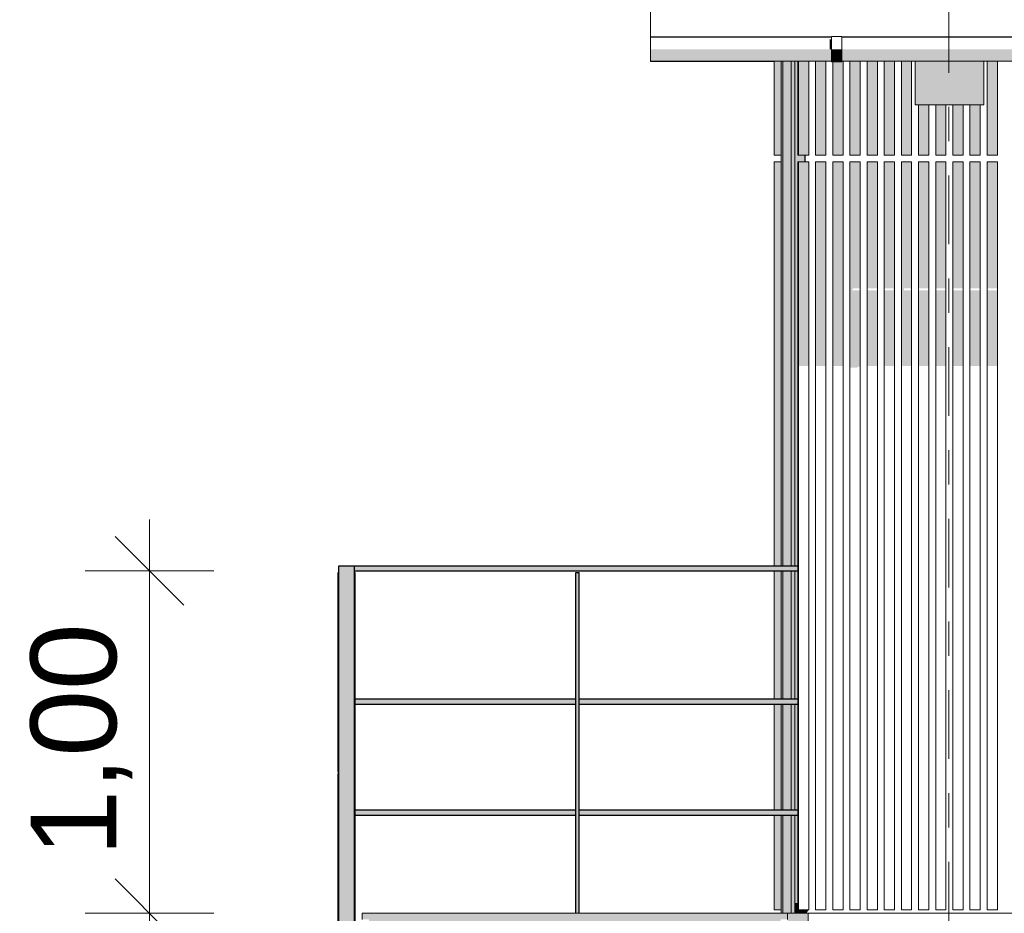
# Model space of a CAD drawing. Header units: metres. Extents: x -111 to -1, y -8 to 26.
# Tile 11 of 256: x -60.46 to -57.59, y 3.35 to 5.95. Entities that reach past the tile are written whole.
import ezdxf
from ezdxf.enums import TextEntityAlignment as Align

# ---------------------------------------------------------------- set-up
doc = ezdxf.new("R2010")
doc.units = ezdxf.units.M
doc.header["$MEASUREMENT"] = 0
doc.linetypes.add('Raster', pattern=[0.4, 0.2, -0.1, 0, -0.1])
for name, color, linetype in [('10 Wand außen', 7, 'Continuous'), ('20 Decke', 7, 'Continuous'), ('20 Träger', 7, 'Continuous'), ('30 Dachaufbau', 7, 'Continuous'), ('30 Dachentwässerung', 7, 'Continuous'), ('40 Absturzsicherung', 7, 'Continuous'), ('50 Sanitäreinrichtung', 7, 'Continuous'), ('90 Achsraster', 7, 'Continuous'), ('94 Genehmigungsplanung Bemaßung', 7, 'Continuous')]:
    doc.layers.add(name, color=color, linetype=linetype)
doc.styles.add('ERSTELLTER_STIL_1', font='arial.ttf')
doc.styles.add('ERSTELLTER_STIL_2', font='arial.ttf')
doc.dimstyles.new('ERSTELLTER_STIL__1', dxfattribs={"dimtxt": 0.25, "dimasz": 0.19, "dimexe": 0.18, "dimexo": 0.1, "dimgap": 0, "dimtad": 1, "dimtih": 1, "dimtoh": 1, "dimzin": 0, "dimdsep": 46, "dimtxsty": 'ERSTELLTER_STIL_2', "dimblk": 'ARROWHEAD_6', "dimblk1": 'ARROWHEAD_6', "dimblk2": 'ARROWHEAD_6', "dimcen": 0.09, "dimclrd": 7, "dimclre": 7, "dimclrt": 7, "dimazin": 0, "dimtfac": 1, "dimtdec": 4, "dimtmove": 0, "dimatfit": 3, "dimfxl": 1, "dimtolj": 1, "dimtzin": 0, "dimarcsym": 0})
doc.dimstyles.new('ERSTELLTER_STIL__3', dxfattribs={"dimtxt": 0.25, "dimasz": 0.19, "dimexe": 0.18, "dimexo": 0.1, "dimgap": 0, "dimtad": 1, "dimzin": 0, "dimdsep": 46, "dimtxsty": 'ERSTELLTER_STIL_2', "dimblk": 'ARROWHEAD_6', "dimblk1": 'ARROWHEAD_6', "dimblk2": 'ARROWHEAD_6', "dimcen": 0.09, "dimclrd": 7, "dimclre": 7, "dimclrt": 7, "dimazin": 0, "dimtfac": 1, "dimtdec": 4, "dimtmove": 0, "dimatfit": 3, "dimfxl": 1, "dimtolj": 1, "dimtzin": 0, "dimarcsym": 0})

# ---------------------------------------------------------------- blocks, each defined once
blk = doc.blocks.new('Standard-Rastermarker[11]_1', base_point=(-57.7525, 10))
at = {"layer": '90 Achsraster', "color": 14, "linetype": 'Raster', "lineweight": 18, "true_color": 0xa80000}
blk.add_line((-57.7525, 9), (-57.7525, -1), dxfattribs=at)
at = {"layer": '90 Achsraster', "color": 14, "lineweight": 18, "true_color": 0xa80000, "style": 'ERSTELLTER_STIL_1'}
for tag, p in [('AC_MarkerText_1_0', (-57.7525, 10.5)), ('AC_MarkerText_1_1', (-57.7525, -2.2))]:
    blk.add_attdef(tag, text='', height=0.3, rotation=360, dxfattribs=at).set_placement(p, align=Align.TOP_CENTER)
blk = doc.blocks.new('*D128', base_point=(-27236.1321, 0))
at = {"layer": '94 Genehmigungsplanung Bemaßung', "color": 7, "linetype": 'Continuous', "lineweight": 13}
for p, q in [((-58.1625, 9.3843), (-58.1625, 9.7593)), ((-17.3411, 9.3843), (-17.3411, 9.7593)), ((-58.0625, 9.6718), (-58.2625, 9.4718)), ((-17.2411, 9.6718), (-17.4411, 9.4718)), ((-58.3125, 9.5718), (-58.1625, 9.5718)), ((-58.1625, 9.5718), (-17.3411, 9.5718))]:
    blk.add_line(p, q, dxfattribs=at)
at = {"layer": '94 Genehmigungsplanung Bemaßung', "color": 7, "lineweight": 13, "insert": (-38.1808, 9.6218), "char_height": 0.25, "attachment_point": 7, "style": 'ERSTELLTER_STIL_2'}
blk.add_mtext('\\A1;{\\pql;\\fArial|b0|i0|c0|p0;\\W1.000000;40,82}', dxfattribs=at)
blk = doc.blocks.new('ARROWHEAD_6')
at = {"color": 0, "linetype": 'Continuous', "lineweight": 0}
for p, q in [((-0.5, -0.5), (0.5, 0.5)), ((0, 0), (-1, 0))]:
    blk.add_line(p, q, dxfattribs=at)
blk = doc.blocks.new('*D131', base_point=(-27236.1321, 0))
at = {"layer": '94 Genehmigungsplanung Bemaßung', "color": 7, "linetype": 'Continuous', "lineweight": 13}
for p, q in [((-58.1625, 8.6208), (-58.1625, 8.9958)), ((-57.7525, 8.6208), (-57.7525, 8.9958)), ((-58.0625, 8.9083), (-58.2625, 8.7083)), ((-57.6525, 8.9083), (-57.8525, 8.7083)), ((-58.3125, 8.8083), (-58.1625, 8.8083)), ((-58.1625, 8.8083), (-57.7525, 8.8083))]:
    blk.add_line(p, q, dxfattribs=at)
at = {"layer": '94 Genehmigungsplanung Bemaßung', "color": 7, "lineweight": 13, "insert": (-58.6439, 8.8583), "char_height": 0.25, "attachment_point": 7, "style": 'ERSTELLTER_STIL_2'}
blk.add_mtext('\\A1;{\\pql;\\fArial|b0|i0|c0|p0;\\W1.000000;41}', dxfattribs=at)
blk = doc.blocks.new('*D144', base_point=(-27236.1321, 0))
at = {"layer": '94 Genehmigungsplanung Bemaßung', "color": 7, "linetype": 'Continuous', "lineweight": 13}
for p, q in [((-60.1824, 3.45), (-59.9824, 3.25)), ((-59.8949, 3.35), (-60.2699, 3.35)), ((-60.0824, -0.0205), (-60.0824, 3.35)), ((-60.1824, 0.0795), (-59.9824, -0.1205)), ((-59.8949, -0.0205), (-60.2699, -0.0205)), ((-60.0824, -0.1705), (-60.0824, -0.0205))]:
    blk.add_line(p, q, dxfattribs=at)
at = {"layer": '94 Genehmigungsplanung Bemaßung', "color": 7, "lineweight": 13, "insert": (-60.1324, 1.3311), "char_height": 0.25, "attachment_point": 7, "rotation": 90, "style": 'ERSTELLTER_STIL_2'}
blk.add_mtext('\\A1;{\\pql;\\fArial|b0|i0|c0|p0;\\W1.000000;3,37}', dxfattribs=at)
blk = doc.blocks.new('*D145', base_point=(-27236.1321, 0))
at = {"layer": '94 Genehmigungsplanung Bemaßung', "color": 7, "linetype": 'Continuous', "lineweight": 13}
for p, q in [((-60.0824, 4.3481), (-60.0824, 4.4981)), ((-59.9824, 4.2481), (-60.1824, 4.4481)), ((-59.8949, 4.3481), (-60.2699, 4.3481)), ((-60.0824, 3.35), (-60.0824, 4.3481)), ((-60.1824, 3.45), (-59.9824, 3.25)), ((-59.8949, 3.35), (-60.2699, 3.35))]:
    blk.add_line(p, q, dxfattribs=at)
at = {"layer": '94 Genehmigungsplanung Bemaßung', "color": 7, "lineweight": 13, "insert": (-60.1324, 3.5154), "char_height": 0.25, "attachment_point": 7, "rotation": 90, "style": 'ERSTELLTER_STIL_2'}
blk.add_mtext('\\A1;{\\pql;\\fArial|b0|i0|c0|p0;\\W1.000000;1,00}', dxfattribs=at)

msp = doc.modelspace()

# ---------------------------------------------------------------- hatches: boundary and pattern name
at = {"layer": '20 Decke', "linetype": 'Continuous', "lineweight": 0, "true_color": 0x000000}
for points in [[(-59.4425, 3.3322), (-59.4425, 3.1694), (-58.2425, 3.1694), (-58.2425, 3.3322), (-58.2225, 3.3322), (-58.2225, 3.35), (-59.4625, 3.35), (-59.4625, 3.3322)], [(-58.2225, 3.05), (-58.1625, 3.05), (-58.1625, 3.35), (-58.2225, 3.35)]]:
    msp.add_hatch(color=18, dxfattribs=at).paths.add_polyline_path(points)
at = {"layer": '20 Träger', "linetype": 'Continuous', "lineweight": 0, "true_color": 0x000000}
for points in [[(-57.6511, 5.9044), (-57.8511, 5.9044), (-57.8511, 5.9034), (-57.6511, 5.9034)], [(-57.6511, 5.8334), (-57.8511, 5.8334), (-57.8511, 5.7062), (-57.6511, 5.7062)]]:
    msp.add_hatch(color=18, dxfattribs=at).paths.add_polyline_path(points)
at = {"layer": '30 Dachentwässerung', "linetype": 'Continuous', "lineweight": 0, "true_color": 0x000000}
for points in [[(-58.095, 5.8975), (-58.1005, 5.8975), (-58.1005, 5.8684), (-58.095, 5.8684)], [(-58.6225, 5.8684), (-58.6225, 5.8428), (-58.095, 5.8428), (-58.095, 5.8684)], [(-58.065, 5.8413), (-58.065, 5.8684), (-58.095, 5.8684), (-58.095, 5.8413)], [(-58.065, 5.8428), (-57.395, 5.8428), (-57.395, 5.8684), (-58.065, 5.8684)], [(-58.095, 5.8428), (-58.6225, 5.8428), (-58.6225, 5.8334), (-58.095, 5.8334)], [(-58.6225, 5.8334), (-58.6225, 5.8324), (-58.2618, 5.8324), (-58.2618, 5.8334)], [(-58.065, 5.8314), (-58.065, 5.8413), (-58.095, 5.8413), (-58.095, 5.8314)], [(-58.065, 5.8334), (-57.395, 5.8334), (-57.395, 5.8428), (-58.065, 5.8428)]]:
    msp.add_hatch(color=18, dxfattribs=at).paths.add_polyline_path(points)
at = {"layer": '40 Absturzsicherung', "linetype": 'Continuous', "lineweight": 0, "true_color": 0x000000}
for points in [[(-59.53, 1.447), (-59.485, 1.447), (-59.485, 4.3631), (-59.53, 4.3631)], [(-59.485, 4.3631), (-59.485, 4.3481), (-58.1925, 4.3481), (-58.1925, 4.3631)], [(-59.5325, 4.3431), (-59.5325, 3.7633), (-59.53, 3.7633), (-59.53, 4.3431)], [(-59.485, 4.3431), (-59.485, 3.7633), (-59.4825, 3.7633), (-59.4825, 4.3431)], [(-58.84, 4.3431), (-58.84, 3.35), (-58.83, 3.35), (-58.83, 4.3431)], [(-59.4825, 3.96), (-58.84, 3.96), (-58.84, 3.975), (-59.4825, 3.975)], [(-58.83, 3.96), (-58.1925, 3.96), (-58.1925, 3.975), (-58.83, 3.975)], [(-59.5325, 3.7633), (-59.5325, 3.7564), (-59.53, 3.7564), (-59.53, 3.7633)], [(-59.485, 3.7633), (-59.485, 3.7564), (-59.4825, 3.7564), (-59.4825, 3.7633)], [(-59.5325, 3.7564), (-59.5325, 3.1801), (-59.53, 3.1801), (-59.53, 3.7564)], [(-59.485, 3.7564), (-59.485, 3.1801), (-59.4825, 3.1801), (-59.4825, 3.7564)], [(-59.4825, 3.6364), (-58.84, 3.6364), (-58.84, 3.6514), (-59.4825, 3.6514)], [(-58.83, 3.6364), (-58.1925, 3.6364), (-58.1925, 3.6514), (-58.83, 3.6514)]]:
    msp.add_hatch(color=18, dxfattribs=at).paths.add_polyline_path(points)
at = {"layer": '50 Sanitäreinrichtung', "linetype": 'Continuous', "lineweight": 0, "true_color": 0x000000}
for points in [[(-58.2618, 5.9044), (-58.2618, 5.9034), (-58.2418, 5.9034), (-58.2418, 5.9044)], [(-58.2368, 5.9044), (-58.2418, 5.9044), (-58.2418, 5.9034), (-58.2368, 5.9034)], [(-58.2368, 5.9044), (-58.2368, 5.9034), (-58.2118, 5.9034), (-58.2118, 5.9044)], [(-58.2118, 5.9034), (-58.2018, 5.9034), (-58.2018, 5.9044), (-58.2118, 5.9044)], [(-58.1925, 5.9044), (-58.2018, 5.9044), (-58.2018, 5.9034), (-58.1925, 5.9034)], [(-58.1925, 5.9044), (-58.1925, 5.9034), (-58.1911, 5.9034), (-58.1911, 5.9044)], [(-58.1911, 5.9044), (-58.1911, 5.9034), (-58.1611, 5.9034), (-58.1611, 5.9044)], [(-58.1411, 5.9044), (-58.1611, 5.9044), (-58.1611, 5.9034), (-58.1411, 5.9034)], [(-58.1411, 5.9044), (-58.1411, 5.9034), (-58.1111, 5.9034), (-58.1111, 5.9044)], [(-58.1111, 5.9044), (-58.1111, 5.9034), (-58.095, 5.9034), (-58.095, 5.9044)], [(-58.0611, 5.9044), (-58.065, 5.9044), (-58.065, 5.9034), (-58.0611, 5.9034)], [(-58.0611, 5.9034), (-58.0411, 5.9034), (-58.0411, 5.9044), (-58.0611, 5.9044)], [(-58.0411, 5.9044), (-58.0411, 5.9034), (-58.0111, 5.9034), (-58.0111, 5.9044)], [(-57.9911, 5.9044), (-58.0111, 5.9044), (-58.0111, 5.9034), (-57.9911, 5.9034)], [(-57.9911, 5.9044), (-57.9911, 5.9034), (-57.9611, 5.9034), (-57.9611, 5.9044)], [(-57.9611, 5.9044), (-57.9611, 5.9034), (-57.9411, 5.9034), (-57.9411, 5.9044)], [(-57.9411, 5.9044), (-57.9411, 5.9034), (-57.9111, 5.9034), (-57.9111, 5.9044)], [(-57.9111, 5.9044), (-57.9111, 5.9034), (-57.8911, 5.9034), (-57.8911, 5.9044)], [(-57.8911, 5.9044), (-57.8911, 5.9034), (-57.8611, 5.9034), (-57.8611, 5.9044)], [(-57.8611, 5.9034), (-57.8511, 5.9034), (-57.8511, 5.9044), (-57.8611, 5.9044)], [(-57.6511, 5.9034), (-57.6411, 5.9034), (-57.6411, 5.9044), (-57.6511, 5.9044)], [(-57.6411, 5.9044), (-57.6411, 5.9034), (-57.6111, 5.9034), (-57.6111, 5.9044)], [(-57.6111, 5.9034), (-57.5911, 5.9034), (-57.5911, 5.9044), (-57.6111, 5.9044)], [(-58.2618, 5.56), (-58.2418, 5.56), (-58.2418, 5.8334), (-58.2618, 5.8334)], [(-58.2418, 5.8334), (-58.2418, 4.3631), (-58.2368, 4.3631), (-58.2368, 5.8334)], [(-58.2368, 4.3631), (-58.2118, 4.3631), (-58.2118, 5.8334), (-58.2368, 5.8334)], [(-58.2118, 4.3631), (-58.2018, 4.3631), (-58.2018, 5.8334), (-58.2118, 5.8334)], [(-58.2018, 4.3631), (-58.1925, 4.3631), (-58.1925, 5.54), (-58.1725, 5.54), (-58.1725, 5.56), (-58.1925, 5.56), (-58.1925, 5.8334), (-58.2018, 5.8334)], [(-58.1925, 5.8334), (-58.1925, 5.56), (-58.1911, 5.56), (-58.1911, 5.8334)], [(-58.1911, 5.8334), (-58.1911, 5.56), (-58.1611, 5.56), (-58.1611, 5.8334)], [(-58.1111, 5.8334), (-58.1411, 5.8334), (-58.1411, 5.56), (-58.1111, 5.56)], [(-58.065, 5.8314), (-58.0911, 5.8314), (-58.0911, 5.56), (-58.0611, 5.56), (-58.0611, 5.8334), (-58.065, 5.8334)], [(-58.0111, 5.8334), (-58.0411, 5.8334), (-58.0411, 5.56), (-58.0111, 5.56)], [(-57.9611, 5.8334), (-57.9911, 5.8334), (-57.9911, 5.56), (-57.9611, 5.56)], [(-57.9111, 5.8334), (-57.9411, 5.8334), (-57.9411, 5.56), (-57.9111, 5.56)], [(-57.8611, 5.8334), (-57.8911, 5.8334), (-57.8911, 5.56), (-57.8611, 5.56)], [(-57.6111, 5.8334), (-57.6411, 5.8334), (-57.6411, 5.56), (-57.6111, 5.56)], [(-57.8411, 5.7062), (-57.8411, 5.56), (-57.8111, 5.56), (-57.8111, 5.7062)], [(-57.7911, 5.7062), (-57.7911, 5.56), (-57.7611, 5.56), (-57.7611, 5.7062)], [(-57.7411, 5.7062), (-57.7411, 5.56), (-57.7111, 5.56), (-57.7111, 5.7062)], [(-57.6911, 5.7062), (-57.6911, 5.56), (-57.6611, 5.56), (-57.6611, 5.7062)], [(-58.2418, 5.54), (-58.2618, 5.54), (-58.2618, 4.3631), (-58.2418, 4.3631)], [(-58.1925, 5.54), (-58.1925, 4.9455), (-58.1918, 4.9445), (-58.1918, 3.36), (-58.1911, 3.36), (-58.1911, 5.54)], [(-58.1611, 5.54), (-58.1911, 5.54), (-58.1911, 4.9455), (-58.1611, 4.9455)], [(-58.1711, 5.56), (-58.1725, 5.56), (-58.1725, 5.54), (-58.1711, 5.54)], [(-58.1111, 5.54), (-58.1411, 5.54), (-58.1411, 4.9455), (-58.1111, 4.9455)], [(-58.0611, 5.54), (-58.0911, 5.54), (-58.0911, 4.9455), (-58.0611, 4.9455)], [(-58.0111, 5.54), (-58.0411, 5.54), (-58.0411, 4.9406), (-58.021, 4.9406), (-58.0111, 4.9447), (-58.0111, 5.1653), (-58.0356, 5.1653), (-58.0312, 5.1716), (-58.0111, 5.1716)], [(-57.9611, 5.54), (-57.9911, 5.54), (-57.9911, 5.1716), (-57.9611, 5.1716)], [(-57.9411, 4.9455), (-57.9111, 4.9455), (-57.9111, 5.54), (-57.9411, 5.54), (-57.9411, 5.1716), (-57.9131, 5.1716), (-57.9144, 5.1653), (-57.9411, 5.1653)], [(-57.8911, 4.9455), (-57.8611, 4.9455), (-57.8611, 5.1653), (-57.8844, 5.1653), (-57.8831, 5.1716), (-57.8611, 5.1716), (-57.8611, 5.54), (-57.8911, 5.54)], [(-57.8111, 5.54), (-57.8411, 5.54), (-57.8411, 5.1716), (-57.8111, 5.1716)], [(-57.7911, 5.1716), (-57.7611, 5.1716), (-57.7611, 5.54), (-57.7911, 5.54)], [(-57.7111, 5.54), (-57.7411, 5.54), (-57.7411, 5.1716), (-57.7111, 5.1716)], [(-57.6911, 5.1716), (-57.6611, 5.1716), (-57.6611, 5.54), (-57.6911, 5.54)], [(-57.6111, 5.54), (-57.6411, 5.54), (-57.6411, 5.1716), (-57.6111, 5.1716)], [(-57.9911, 4.9455), (-57.9611, 4.9455), (-57.9611, 5.1653), (-57.9911, 5.1653)], [(-57.8111, 5.1653), (-57.8411, 5.1653), (-57.8411, 4.9455), (-57.8111, 4.9455)], [(-57.7611, 5.1653), (-57.7911, 5.1653), (-57.7911, 4.9455), (-57.7611, 4.9455)], [(-57.7411, 4.9455), (-57.7111, 4.9455), (-57.7111, 5.1653), (-57.7411, 5.1653)], [(-57.6611, 5.1653), (-57.6911, 5.1653), (-57.6911, 4.9455), (-57.6611, 4.9455)], [(-57.6111, 5.1653), (-57.6411, 5.1653), (-57.6411, 4.9455), (-57.6111, 4.9455)], [(-58.2618, 4.3481), (-58.2618, 3.975), (-58.2418, 3.975), (-58.2418, 4.3481)], [(-58.2418, 4.3481), (-58.2418, 3.975), (-58.2368, 3.975), (-58.2368, 4.3481)], [(-58.2368, 4.3481), (-58.2368, 3.975), (-58.2118, 3.975), (-58.2118, 4.3481)], [(-58.2118, 4.3481), (-58.2118, 3.975), (-58.2018, 3.975), (-58.2018, 4.3481)], [(-58.1925, 4.3481), (-58.2018, 4.3481), (-58.2018, 3.975), (-58.1925, 3.975)], [(-58.2418, 3.96), (-58.2618, 3.96), (-58.2618, 3.6514), (-58.2418, 3.6514)], [(-58.2368, 3.96), (-58.2418, 3.96), (-58.2418, 3.6514), (-58.2368, 3.6514)], [(-58.2118, 3.96), (-58.2368, 3.96), (-58.2368, 3.6514), (-58.2118, 3.6514)], [(-58.2118, 3.6514), (-58.2018, 3.6514), (-58.2018, 3.96), (-58.2118, 3.96)], [(-58.1925, 3.96), (-58.2018, 3.96), (-58.2018, 3.6514), (-58.1925, 3.6514)], [(-58.2618, 3.36), (-58.2418, 3.36), (-58.2418, 3.6364), (-58.2618, 3.6364)], [(-58.2418, 3.35), (-58.2368, 3.35), (-58.2368, 3.6364), (-58.2418, 3.6364)], [(-58.2368, 3.35), (-58.2118, 3.35), (-58.2118, 3.6364), (-58.2368, 3.6364)], [(-58.2118, 3.6364), (-58.2118, 3.35), (-58.2018, 3.35), (-58.2018, 3.6364)], [(-58.2018, 3.379), (-58.1925, 3.379), (-58.1925, 3.6364), (-58.2018, 3.6364)], [(-58.2018, 3.35), (-58.1725, 3.35), (-58.1725, 3.36), (-58.1925, 3.36), (-58.1925, 3.379), (-58.2018, 3.379)], [(-58.1725, 3.36), (-58.1725, 3.35), (-58.1711, 3.35), (-58.1711, 3.36)], [(-58.1611, 3.36), (-58.1711, 3.36), (-58.1711, 3.35), (-58.1682, 3.35)]]:
    msp.add_hatch(color=18, dxfattribs=at).paths.add_polyline_path(points)

# ---------------------------------------------------------------- linework, layer by layer
at = {"layer": '10 Wand außen', "color": 7, "linetype": 'Continuous', "lineweight": 13}
msp.add_line((-58.1625, 3.35), (-58.1625, -0.0085), dxfattribs=at)
at = {"layer": '20 Decke', "color": 7, "linetype": 'Continuous', "lineweight": 13}
for p, q in [((-59.4625, 3.3322), (-59.4625, 3.35)), ((-59.4625, 3.35), (-58.2225, 3.35)), ((-58.2225, 3.3322), (-58.2225, 3.35)), ((-58.2225, 3.35), (-58.1725, 3.35))]:
    msp.add_line(p, q, dxfattribs=at)
at = {"layer": '20 Träger', "color": 7, "linetype": 'Continuous', "lineweight": 18}
for p, q in [((-57.8511, 5.9044), (-57.8511, 5.9034)), ((-57.6511, 5.9044), (-57.6511, 5.9034)), ((-57.8511, 5.8334), (-57.8511, 5.7062)), ((-57.6511, 5.8334), (-57.6511, 5.7062)), ((-57.8511, 5.7062), (-57.6511, 5.7062))]:
    msp.add_line(p, q, dxfattribs=at)
at = {"layer": '30 Dachaufbau', "color": 7, "linetype": 'Continuous', "lineweight": 13}
for p, q in [((-58.6225, 5.9044), (-58.6225, 6.0035)), ((-58.095, 5.9044), (-58.6225, 5.9044)), ((-57.395, 5.9044), (-58.065, 5.9044))]:
    msp.add_line(p, q, dxfattribs=at)
at = {"layer": '30 Dachentwässerung', "color": 7, "linetype": 'Continuous', "lineweight": 13}
for p, q in [((-58.6225, 5.9034), (-58.095, 5.9034)), ((-58.6225, 5.9034), (-58.6225, 5.8684)), ((-58.095, 5.8684), (-58.095, 5.9054)), ((-58.065, 5.9054), (-58.095, 5.9054)), ((-58.065, 5.8684), (-58.065, 5.9054)), ((-58.065, 5.9034), (-57.395, 5.9034)), ((-58.6225, 5.8684), (-58.6225, 5.8428)), ((-58.095, 5.8413), (-58.095, 5.8684)), ((-58.065, 5.8413), (-58.065, 5.8684)), ((-58.6225, 5.8428), (-58.6225, 5.8334)), ((-58.6225, 5.8334), (-58.095, 5.8334)), ((-58.6225, 5.8324), (-58.6225, 5.8334)), ((-58.6225, 5.8324), (-58.2618, 5.8324)), ((-58.095, 5.8314), (-58.095, 5.8413)), ((-58.065, 5.8314), (-58.095, 5.8314)), ((-58.065, 5.8314), (-58.065, 5.8413)), ((-58.065, 5.8334), (-57.395, 5.8334))]:
    msp.add_line(p, q, dxfattribs=at)
at = {"layer": '40 Absturzsicherung', "color": 250, "linetype": 'Continuous', "lineweight": 25, "true_color": 0x191919}
for p, q in [((-59.53, 4.3631), (-59.485, 4.3631)), ((-59.53, 1.447), (-59.53, 4.3631)), ((-59.485, 1.447), (-59.485, 4.3631)), ((-59.485, 4.3631), (-58.1925, 4.3631)), ((-59.5325, 4.3431), (-59.53, 4.3431)), ((-59.5325, 3.7633), (-59.5325, 4.3431)), ((-59.485, 4.3481), (-58.1925, 4.3481)), ((-59.485, 4.3431), (-59.4825, 4.3431)), ((-59.4825, 3.7633), (-59.4825, 4.3431)), ((-58.84, 4.3431), (-58.83, 4.3431)), ((-58.84, 3.35), (-58.84, 4.3431)), ((-58.83, 3.35), (-58.83, 4.3431)), ((-59.4825, 3.975), (-58.84, 3.975)), ((-59.4825, 3.96), (-58.84, 3.96)), ((-58.83, 3.975), (-58.1925, 3.975)), ((-58.83, 3.96), (-58.1925, 3.96)), ((-59.53, 3.7633), (-59.5325, 3.7633)), ((-59.5325, 3.7633), (-59.5325, 3.7564)), ((-59.4825, 3.7633), (-59.485, 3.7633)), ((-59.4825, 3.7564), (-59.4825, 3.7633)), ((-59.5325, 3.7564), (-59.53, 3.7564)), ((-59.5325, 3.1801), (-59.5325, 3.7564)), ((-59.485, 3.7564), (-59.4825, 3.7564)), ((-59.4825, 3.1801), (-59.4825, 3.7564)), ((-59.4825, 3.6514), (-58.84, 3.6514)), ((-58.83, 3.6514), (-58.1925, 3.6514)), ((-59.4825, 3.6364), (-58.84, 3.6364)), ((-58.83, 3.6364), (-58.1925, 3.6364))]:
    msp.add_line(p, q, dxfattribs=at)
at = {"layer": '50 Sanitäreinrichtung', "color": 251, "linetype": 'Continuous', "lineweight": 18, "true_color": 0x5f5f5f}
for p, q in [((-58.2618, 5.9034), (-58.2618, 5.9044)), ((-58.2418, 5.9034), (-58.2418, 5.9044)), ((-58.2368, 5.9034), (-58.2368, 5.9044)), ((-58.2118, 5.9044), (-58.2118, 5.9034)), ((-58.2018, 5.9044), (-58.2018, 5.9034)), ((-58.1925, 5.9034), (-58.1925, 5.9044)), ((-58.1911, 5.9034), (-58.1911, 5.9044)), ((-58.1611, 5.9034), (-58.1611, 5.9044)), ((-58.1411, 5.9034), (-58.1411, 5.9044)), ((-58.1111, 5.9034), (-58.1111, 5.9044)), ((-58.0611, 5.9034), (-58.0611, 5.9044)), ((-58.0411, 5.9034), (-58.0411, 5.9044)), ((-58.0111, 5.9034), (-58.0111, 5.9044)), ((-57.9911, 5.9034), (-57.9911, 5.9044)), ((-57.9611, 5.9034), (-57.9611, 5.9044)), ((-57.9411, 5.9034), (-57.9411, 5.9044)), ((-57.9111, 5.9034), (-57.9111, 5.9044)), ((-57.8911, 5.9034), (-57.8911, 5.9044)), ((-57.8611, 5.9034), (-57.8611, 5.9044)), ((-57.6411, 5.9034), (-57.6411, 5.9044)), ((-57.6111, 5.9034), (-57.6111, 5.9044)), ((-58.2618, 5.56), (-58.2618, 5.8334)), ((-58.2418, 5.56), (-58.2418, 5.8334)), ((-58.2368, 4.3631), (-58.2368, 5.8334)), ((-58.2118, 5.8334), (-58.2118, 4.3631)), ((-58.2018, 5.8334), (-58.2018, 4.3631)), ((-58.1925, 5.56), (-58.1925, 5.8334)), ((-58.1911, 5.56), (-58.1911, 5.8334)), ((-58.1611, 5.56), (-58.1611, 5.8334)), ((-58.1411, 5.56), (-58.1411, 5.8334)), ((-58.1111, 5.56), (-58.1111, 5.8334)), ((-58.0911, 5.56), (-58.0911, 5.8314)), ((-58.0611, 5.56), (-58.0611, 5.8334)), ((-58.0411, 5.56), (-58.0411, 5.8334)), ((-58.0111, 5.56), (-58.0111, 5.8334)), ((-57.9911, 5.56), (-57.9911, 5.8334)), ((-57.9611, 5.56), (-57.9611, 5.8334)), ((-57.9411, 5.56), (-57.9411, 5.8334)), ((-57.9111, 5.56), (-57.9111, 5.8334)), ((-57.8911, 5.56), (-57.8911, 5.8334)), ((-57.8611, 5.56), (-57.8611, 5.8334)), ((-57.6411, 5.56), (-57.6411, 5.8334)), ((-57.6111, 5.56), (-57.6111, 5.8334)), ((-57.8411, 5.56), (-57.8411, 5.7062)), ((-57.8111, 5.56), (-57.8111, 5.7062)), ((-57.7911, 5.56), (-57.7911, 5.7062)), ((-57.7611, 5.56), (-57.7611, 5.7062)), ((-57.7411, 5.56), (-57.7411, 5.7062)), ((-57.7111, 5.56), (-57.7111, 5.7062)), ((-57.6911, 5.56), (-57.6911, 5.7062)), ((-57.6611, 5.56), (-57.6611, 5.7062)), ((-58.2618, 5.56), (-58.2418, 5.56)), ((-58.2418, 5.54), (-58.2618, 5.54)), ((-58.2618, 4.3631), (-58.2618, 5.54)), ((-58.2418, 5.56), (-58.2418, 5.54)), ((-58.2418, 4.3631), (-58.2418, 5.54)), ((-58.1925, 5.56), (-58.1911, 5.56)), ((-58.1911, 5.54), (-58.1925, 5.54)), ((-58.1925, 3.36), (-58.1925, 5.54)), ((-58.1911, 5.56), (-58.1611, 5.56)), ((-58.1911, 5.54), (-58.1611, 5.54)), ((-58.1911, 3.36), (-58.1911, 5.54)), ((-58.1725, 5.56), (-58.1725, 5.54)), ((-58.1711, 5.56), (-58.1711, 5.54)), ((-58.1611, 3.36), (-58.1611, 5.54)), ((-58.1411, 5.56), (-58.1111, 5.56)), ((-58.1411, 3.36), (-58.1411, 5.54)), ((-58.1411, 5.54), (-58.1111, 5.54)), ((-58.1111, 3.36), (-58.1111, 5.54)), ((-58.0911, 5.56), (-58.0611, 5.56)), ((-58.0911, 3.36), (-58.0911, 5.54)), ((-58.0911, 5.54), (-58.0611, 5.54)), ((-58.0611, 3.36), (-58.0611, 5.54)), ((-58.0411, 5.56), (-58.0111, 5.56)), ((-58.0411, 3.36), (-58.0411, 5.54)), ((-58.0411, 5.54), (-58.0111, 5.54)), ((-58.0111, 3.36), (-58.0111, 5.54)), ((-57.9911, 5.56), (-57.9611, 5.56)), ((-57.9911, 3.36), (-57.9911, 5.54)), ((-57.9911, 5.54), (-57.9611, 5.54)), ((-57.9611, 3.36), (-57.9611, 5.54)), ((-57.9411, 5.56), (-57.9111, 5.56)), ((-57.9411, 3.36), (-57.9411, 5.54)), ((-57.9411, 5.54), (-57.9111, 5.54)), ((-57.9111, 3.36), (-57.9111, 5.54)), ((-57.8911, 5.56), (-57.8611, 5.56)), ((-57.8911, 3.36), (-57.8911, 5.54)), ((-57.8911, 5.54), (-57.8611, 5.54)), ((-57.8611, 3.36), (-57.8611, 5.54)), ((-57.8411, 5.56), (-57.8111, 5.56)), ((-57.8411, 3.36), (-57.8411, 5.54)), ((-57.8411, 5.54), (-57.8111, 5.54)), ((-57.8111, 3.36), (-57.8111, 5.54)), ((-57.7911, 5.56), (-57.7611, 5.56)), ((-57.7911, 3.36), (-57.7911, 5.54)), ((-57.7911, 5.54), (-57.7611, 5.54)), ((-57.7611, 3.36), (-57.7611, 5.54)), ((-57.7411, 5.56), (-57.7111, 5.56)), ((-57.7411, 3.36), (-57.7411, 5.54)), ((-57.7411, 5.54), (-57.7111, 5.54)), ((-57.7111, 3.36), (-57.7111, 5.54)), ((-57.6911, 5.56), (-57.6611, 5.56)), ((-57.6911, 3.36), (-57.6911, 5.54)), ((-57.6911, 5.54), (-57.6611, 5.54)), ((-57.6611, 3.36), (-57.6611, 5.54)), ((-57.6411, 5.56), (-57.6111, 5.56)), ((-57.6411, 3.36), (-57.6411, 5.54)), ((-57.6411, 5.54), (-57.6111, 5.54)), ((-57.6111, 3.36), (-57.6111, 5.54)), ((-58.2618, 3.975), (-58.2618, 4.3481)), ((-58.2418, 3.975), (-58.2418, 4.3481)), ((-58.2368, 3.975), (-58.2368, 4.3481)), ((-58.2118, 4.3481), (-58.2118, 3.975)), ((-58.2018, 4.3481), (-58.2018, 3.975)), ((-58.2618, 3.6514), (-58.2618, 3.96)), ((-58.2418, 3.6514), (-58.2418, 3.96)), ((-58.2368, 3.6514), (-58.2368, 3.96)), ((-58.2118, 3.96), (-58.2118, 3.6514)), ((-58.2018, 3.96), (-58.2018, 3.6514)), ((-58.2618, 3.36), (-58.2618, 3.6364)), ((-58.2418, 3.36), (-58.2418, 3.6364)), ((-58.2368, 3.35), (-58.2368, 3.6364)), ((-58.2118, 3.6364), (-58.2118, 3.35)), ((-58.2018, 3.6364), (-58.2018, 3.379)), ((-58.2618, 3.36), (-58.2418, 3.36)), ((-58.2418, 3.36), (-58.2418, 3.35)), ((-58.2018, 3.379), (-58.1925, 3.379)), ((-58.2018, 3.35), (-58.2018, 3.379)), ((-58.1925, 3.36), (-58.1911, 3.36)), ((-58.1911, 3.36), (-58.1611, 3.36)), ((-58.1725, 3.36), (-58.1725, 3.35)), ((-58.1711, 3.36), (-58.1711, 3.35)), ((-58.1411, 3.36), (-58.1111, 3.36)), ((-58.0911, 3.36), (-58.0611, 3.36)), ((-58.0411, 3.36), (-58.0111, 3.36)), ((-57.9911, 3.36), (-57.9611, 3.36)), ((-57.9411, 3.36), (-57.9111, 3.36)), ((-57.8911, 3.36), (-57.8611, 3.36)), ((-57.8411, 3.36), (-57.8111, 3.36)), ((-57.7911, 3.36), (-57.7611, 3.36)), ((-57.7411, 3.36), (-57.7111, 3.36)), ((-57.6911, 3.36), (-57.6611, 3.36)), ((-57.6411, 3.36), (-57.6111, 3.36)), ((-58.1725, 3.35), (-58.1711, 3.35)), ((-58.1711, 3.35), (-37.8011, 3.35))]:
    msp.add_line(p, q, dxfattribs=at)

# ---------------------------------------------------------------- block references
at = {"layer": '90 Achsraster', "color": 7, "linetype": 'Continuous', "lineweight": 18}
msp.add_blockref('Standard-Rastermarker[11]_1', (-57.7525, 10), dxfattribs=at)

# ---------------------------------------------------------------- dimensions: what is measured, and where the dimension line sits
at = {"layer": '94 Genehmigungsplanung Bemaßung', "color": 7, "linetype": 'Continuous', "lineweight": 13}
for base, p2, picture, middle in [((-57.7525, 8.8083), (-57.7525, 10.35), '*D131', (-58.4536, 8.9833)), ((-17.3411, 9.5718), (-17.3411, -0.4), '*D128', (-37.762, 9.7468))]:
    dim = msp.add_linear_dim(base=base, p1=(-58.1625, 3.35), p2=p2, dimstyle='ERSTELLTER_STIL__1', dxfattribs=at)
    dim.commit()
    dim.dimension.update_dxf_attribs({"geometry": picture, "text_midpoint": middle, "dimtype": 160})
for base, p1, p2, picture, middle in [((-60.0824, 4.3481), (-59.4625, 3.35), (-59.485, 4.3481), '*D145', (-60.2574, 3.839)), ((-60.0824, 3.35), (-60.0823, -0.0205), (-59.4625, 3.35), '*D144', (-60.2574, 1.6547))]:
    dim = msp.add_linear_dim(base=base, p1=p1, p2=p2, angle=90, dimstyle='ERSTELLTER_STIL__3', dxfattribs=at)
    dim.commit()
    dim.dimension.update_dxf_attribs({"geometry": picture, "text_midpoint": middle, "dimtype": 160, "text_rotation": 90})

doc.saveas('drawing.dxf')
